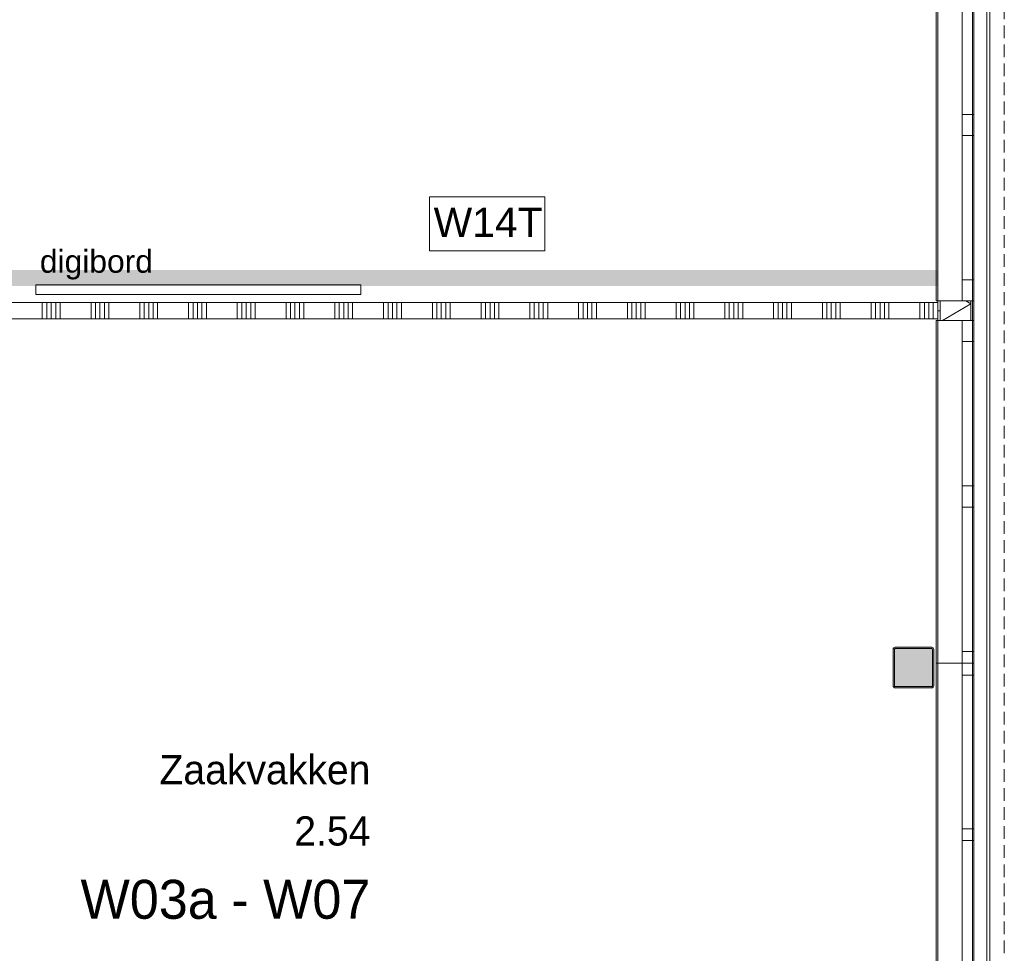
# Model space of a CAD drawing. Header units: millimetres. Extents: x -409 to 257590, y -7854 to 67330.
# Tile 183 of 205: x 93461 to 99519, y 15644 to 21391. Entities that reach past the tile are written whole.
import ezdxf
from ezdxf.enums import TextEntityAlignment as Align

# ---------------------------------------------------------------- set-up
doc = ezdxf.new("R2010")
doc.units = ezdxf.units.MM
doc.header["$MEASUREMENT"] = 0
doc.linetypes.add('B0702', pattern=[117.37, 78.119999, -39.250001])
for name, color, linetype in [('New_21 Buitenwanden', 7, 'Continuous'), ('New_21 Buitenwanden Doorsnede-arcering', 7, 'Continuous'), ('New_21 Buitenwanden Laagscheidingslijnen', 7, 'Continuous'), ('New_21 Buitenwanden Ramen', 7, 'Continuous'), ('New_22 NC Binnenwanden', 7, 'Continuous'), ('New_22 NC Binnenwanden Doorsnede-arcering', 7, 'Continuous'), ('New_23 Vloeren', 7, 'Continuous'), ('New_41 Buitenwandafwerking houten latten', 7, 'Continuous'), ('New_72 Vaste Inrichting', 7, 'Continuous'), ('New_info tekst digiborden', 7, 'Continuous'), ('New_Info Wandafwerking aanduiding', 7, 'Continuous'), ('New_Info Wandafwerking aanduiding Doorsnede-arcering', 7, 'Continuous'), ('New_Z Ruimtefuncties', 7, 'Continuous'), ('New_Z Ruimtefuncties Zone omranding', 7, 'Continuous'), ('New_Z Ruimtefuncties Zone tekst', 7, 'Continuous'), ('S-COLS-____-OTLN.RVT S', 7, 'Continuous'), ('S-COLS-____-OTLN.RVT S 2D arcering', 7, 'Continuous')]:
    doc.layers.add(name, color=color, linetype=linetype)
doc.styles.add('GENERATED_STYLE_1', font='txt')
doc.styles.add('GENERATED_STYLE_2', font='txt')

# ---------------------------------------------------------------- blocks, each defined once
blk = doc.blocks.new('Slab_1_2', base_point=(0, 42578.3))
at = {"layer": 'New_23 Vloeren', "color": 1, "linetype": 'Continuous', "lineweight": 0, "flags": 128}
blk.add_lwpolyline([(61758.1, 8599), (73460, 8599), (73460, 0), (99110, 0), (99110, 26125), (66860, 26125), (61760, 26125)], dxfattribs=at)
blk = doc.blocks.new('Wall_209_2', base_point=(99110, 26125))
at = {"layer": 'New_21 Buitenwanden', "color": 8, "linetype": 'Continuous', "lineweight": 0, "true_color": 0x778488}
for p, q in [((99412, -214), (99412, 26339)), ((99324, -144), (99324, 26269))]:
    blk.add_line(p, q, dxfattribs=at)
at = {"layer": 'New_21 Buitenwanden', "color": 8, "linetype": 'Continuous', "lineweight": 0, "true_color": 0x778488, "flags": 128}
for points in [[(99430, -320), (99430, 26427)], [(99110, 26125), (99110, 0)]]:
    blk.add_lwpolyline(points, dxfattribs=at)
blk = doc.blocks.new('Notitiebord 22 KM')
at = {"layer": 'New_72 Vaste Inrichting', "color": 253, "linetype": 'Continuous', "lineweight": 0, "true_color": 0x99a3a6}
for p, q in [((2000, 60), (0, 60)), ((0, 60), (0, 0)), ((0, 0), (2000, 0)), ((2000, 0), (2000, 60))]:
    blk.add_line(p, q, dxfattribs=at)
blk = doc.blocks.new('Column 365[48]_2', base_point=(0.5, 3))
at = {"layer": 'S-COLS-____-OTLN.RVT S 2D arcering', "linetype": 'Continuous', "lineweight": 0, "true_color": 0x778488}
h = blk.add_hatch(color=8, dxfattribs=at)
h.paths.add_polyline_path([(98835.5, 17291), (98836.5, 17286), (98839.3, 17281.8), (98843.5, 17278.9), (98848.5, 17278), (99072.5, 17278), (99077.5, 17278.9), (99081.7, 17281.8), (99084.5, 17286), (99085.5, 17291), (99085.5, 17515), (99084.5, 17519.9), (99081.7, 17524.1), (99077.5, 17527), (99072.5, 17528), (98848.5, 17528), (98843.5, 17527), (98839.3, 17524.1), (98836.5, 17519.9), (98835.5, 17515)])
h.paths.add_polyline_path([(99072.5, 17286), (98848.5, 17286), (98846.6, 17286.3), (98845, 17287.4), (98843.9, 17289), (98843.5, 17291), (98843.5, 17515), (98843.9, 17516.9), (98845, 17518.5), (98846.6, 17519.6), (98848.5, 17520), (99072.5, 17520), (99074.4, 17519.6), (99076.1, 17518.5), (99077.1, 17516.9), (99077.5, 17515), (99077.5, 17291), (99077.1, 17289), (99076.1, 17287.4), (99074.4, 17286.3)], flags=0)
blk.add_hatch(color=8, dxfattribs=at).paths.add_polyline_path([(99072.5, 17520), (98848.5, 17520), (98846.6, 17519.6), (98845, 17518.5), (98843.9, 17516.9), (98843.5, 17515), (98843.5, 17291), (98843.9, 17289), (98845, 17287.4), (98846.6, 17286.3), (98848.5, 17286), (99072.5, 17286), (99074.4, 17286.3), (99076.1, 17287.4), (99077.1, 17289), (99077.5, 17291), (99077.5, 17515), (99077.1, 17516.9), (99076.1, 17518.5), (99074.4, 17519.6)])
at = {"layer": 'S-COLS-____-OTLN.RVT S', "color": 1, "linetype": 'Continuous', "lineweight": 0}
for p, q in [((98836.5, 17519.9), (98835.5, 17515)), ((98835.5, 17515), (98835.5, 17291)), ((98839.3, 17524.1), (98836.5, 17519.9)), ((98843.5, 17527), (98839.3, 17524.1)), ((98848.5, 17528), (98843.5, 17527)), ((98843.5, 17515), (98843.9, 17516.9)), ((98843.5, 17291), (98843.5, 17515)), ((98843.9, 17516.9), (98845, 17518.5)), ((98845, 17518.5), (98846.6, 17519.6)), ((98846.6, 17519.6), (98848.5, 17520)), ((99072.5, 17528), (98848.5, 17528)), ((98848.5, 17520), (99072.5, 17520)), ((99077.5, 17527), (99072.5, 17528)), ((99072.5, 17520), (99074.4, 17519.6)), ((99074.4, 17519.6), (99076.1, 17518.5)), ((99076.1, 17518.5), (99077.1, 17516.9)), ((99077.1, 17516.9), (99077.5, 17515)), ((99081.7, 17524.1), (99077.5, 17527)), ((99077.5, 17515), (99077.5, 17291)), ((99084.5, 17519.9), (99081.7, 17524.1)), ((99085.5, 17515), (99084.5, 17519.9)), ((99085.5, 17291), (99085.5, 17515)), ((98835.5, 17291), (98836.5, 17286)), ((98836.5, 17286), (98839.3, 17281.8)), ((98839.3, 17281.8), (98843.5, 17278.9)), ((98843.9, 17289), (98843.5, 17291)), ((98843.5, 17278.9), (98848.5, 17278)), ((98845, 17287.4), (98843.9, 17289)), ((98846.6, 17286.3), (98845, 17287.4)), ((98848.5, 17286), (98846.6, 17286.3)), ((99072.5, 17286), (98848.5, 17286)), ((98848.5, 17278), (99072.5, 17278)), ((99074.4, 17286.3), (99072.5, 17286)), ((99072.5, 17278), (99077.5, 17278.9)), ((99076.1, 17287.4), (99074.4, 17286.3)), ((99077.1, 17289), (99076.1, 17287.4)), ((99077.5, 17291), (99077.1, 17289)), ((99077.5, 17278.9), (99081.7, 17281.8)), ((99081.7, 17281.8), (99084.5, 17286)), ((99084.5, 17286), (99085.5, 17291))]:
    blk.add_line(p, q, dxfattribs=at)
blk = doc.blocks.new('Zaakvakken_2.54_58_2', base_point=(94704.9, 16340.4))
at = {"layer": 'New_Z Ruimtefuncties Zone tekst', "color": 2, "lineweight": 0}
for tag, height, style, p in [('DUMMY_938', 180, 'GENERATED_STYLE_1', (95618.9, 16906.1)), ('ROOM_NAME', 180, 'GENERATED_STYLE_1', (95618.9, 16865)), ('ROOM_NUMBER', 180, 'GENERATED_STYLE_1', (95618.9, 16487.8)), ('DUMMY_939', 180, 'GENERATED_STYLE_1', (95618.9, 16529)), ('stWallCovering', 240, 'GENERATED_STYLE_2', (95618.9, 16097))]:
    blk.add_attdef(tag, text='', height=height, dxfattribs=dict(at, style=style)).set_placement(p, align=Align.TOP_RIGHT)
at = {"layer": 'New_Z Ruimtefuncties Zone tekst', "color": 2, "lineweight": 0, "style": 'GENERATED_STYLE_2'}
blk.add_attdef('DUMMY_940', text='', height=240, dxfattribs=at).set_placement((93791, 16151.8), align=Align.TOP_LEFT)
blk = doc.blocks.new('*X2066')
at = {"layer": 'New_22 NC Binnenwanden Doorsnede-arcering', "color": 254, "linetype": 'Continuous', "lineweight": 0, "true_color": 0xe9ebeb}
for p, q in [((90000, 19650), (90000, 19615.1)), ((90027.4, 19650), (90027.4, 19615.1)), ((90054.9, 19650), (90054.9, 19615.1)), ((90082.3, 19650), (90082.3, 19615.1)), ((90109.7, 19650), (90109.7, 19615.1)), ((90300, 19650), (90300, 19615.1)), ((90327.4, 19650), (90327.4, 19615.1)), ((90354.9, 19650), (90354.9, 19615.1)), ((90382.3, 19650), (90382.3, 19615.1)), ((90409.7, 19650), (90409.7, 19615.1)), ((90600, 19650), (90600, 19615.1)), ((90627.4, 19650), (90627.4, 19615.1)), ((90654.9, 19650), (90654.9, 19615.1)), ((90682.3, 19650), (90682.3, 19615.1)), ((90709.7, 19650), (90709.7, 19615.1)), ((90900, 19650), (90900, 19615.1)), ((90927.4, 19650), (90927.4, 19615.1)), ((90954.9, 19650), (90954.9, 19615.1)), ((90982.3, 19650), (90982.3, 19615.1)), ((91009.7, 19650), (91009.7, 19615.1)), ((91200, 19650), (91200, 19615.1)), ((91227.4, 19650), (91227.4, 19615.1)), ((91254.9, 19650), (91254.9, 19615.1)), ((91282.3, 19650), (91282.3, 19615.1)), ((91309.7, 19650), (91309.7, 19615.1)), ((91500, 19650), (91500, 19615.1)), ((91527.4, 19650), (91527.4, 19615.1)), ((91554.9, 19650), (91554.9, 19615.1)), ((91582.3, 19650), (91582.3, 19615.1)), ((91609.7, 19650), (91609.7, 19615.1)), ((91800, 19650), (91800, 19615.1)), ((91827.4, 19650), (91827.4, 19615.1)), ((91854.9, 19650), (91854.9, 19615.1)), ((91882.3, 19650), (91882.3, 19615.1)), ((91909.7, 19650), (91909.7, 19615.1)), ((92100, 19650), (92100, 19615.1)), ((92127.4, 19650), (92127.4, 19615.1)), ((92154.9, 19650), (92154.9, 19615.1)), ((92182.3, 19650), (92182.3, 19615.1)), ((92209.7, 19650), (92209.7, 19615.1)), ((92400, 19650), (92400, 19615.1)), ((92427.4, 19650), (92427.4, 19615.1)), ((92454.9, 19650), (92454.9, 19615.1)), ((92482.3, 19650), (92482.3, 19615.1)), ((92509.7, 19650), (92509.7, 19615.1)), ((92700, 19650), (92700, 19615.1)), ((92727.4, 19650), (92727.4, 19615.1)), ((92754.9, 19650), (92754.9, 19615.1)), ((92782.3, 19650), (92782.3, 19615.1)), ((92809.7, 19650), (92809.7, 19615.1)), ((93000, 19650), (93000, 19615.1)), ((93027.4, 19650), (93027.4, 19615.1)), ((93054.9, 19650), (93054.9, 19615.1)), ((93082.3, 19650), (93082.3, 19615.1)), ((93109.7, 19650), (93109.7, 19615.1)), ((93300, 19650), (93300, 19615.1)), ((93327.4, 19650), (93327.4, 19615.1)), ((93354.9, 19650), (93354.9, 19615.1)), ((93382.3, 19650), (93382.3, 19615.1)), ((93409.7, 19650), (93409.7, 19615.1)), ((93600, 19650), (93600, 19615.1)), ((93627.4, 19650), (93627.4, 19615.1)), ((93654.9, 19650), (93654.9, 19615.1)), ((93682.3, 19650), (93682.3, 19615.1)), ((93709.7, 19650), (93709.7, 19615.1)), ((93900, 19650), (93900, 19615.1)), ((93927.4, 19650), (93927.4, 19615.1)), ((93954.9, 19650), (93954.9, 19615.1)), ((93982.3, 19650), (93982.3, 19615.1)), ((94009.7, 19650), (94009.7, 19615.1)), ((94200, 19650), (94200, 19615.1)), ((94227.4, 19650), (94227.4, 19615.1)), ((94254.9, 19650), (94254.9, 19615.1)), ((94282.3, 19650), (94282.3, 19615.1)), ((94309.7, 19650), (94309.7, 19615.1)), ((94500, 19650), (94500, 19615.1)), ((94527.4, 19650), (94527.4, 19615.1)), ((94554.9, 19650), (94554.9, 19615.1)), ((94582.3, 19650), (94582.3, 19615.1)), ((94609.7, 19650), (94609.7, 19615.1)), ((94800, 19650), (94800, 19615.1)), ((94827.4, 19650), (94827.4, 19615.1)), ((94854.9, 19650), (94854.9, 19615.1)), ((94882.3, 19650), (94882.3, 19615.1)), ((94909.7, 19650), (94909.7, 19615.1)), ((95100, 19650), (95100, 19615.1)), ((95127.4, 19650), (95127.4, 19615.1)), ((95154.9, 19650), (95154.9, 19615.1)), ((95182.3, 19650), (95182.3, 19615.1)), ((95209.7, 19650), (95209.7, 19615.1)), ((95400, 19650), (95400, 19615.1)), ((95427.4, 19650), (95427.4, 19615.1)), ((95454.9, 19650), (95454.9, 19615.1)), ((95482.3, 19650), (95482.3, 19615.1)), ((95509.7, 19650), (95509.7, 19615.1)), ((95700, 19650), (95700, 19615.1)), ((95727.4, 19650), (95727.4, 19615.1)), ((95754.9, 19650), (95754.9, 19615.1)), ((95782.3, 19650), (95782.3, 19615.1)), ((95809.7, 19650), (95809.7, 19615.1)), ((96000, 19650), (96000, 19615.1)), ((96027.4, 19650), (96027.4, 19615.1)), ((96054.9, 19650), (96054.9, 19615.1)), ((96082.3, 19650), (96082.3, 19615.1)), ((96109.7, 19650), (96109.7, 19615.1)), ((96300, 19650), (96300, 19615.1)), ((96327.4, 19650), (96327.4, 19615.1)), ((96354.9, 19650), (96354.9, 19615.1)), ((96382.3, 19650), (96382.3, 19615.1)), ((96409.7, 19650), (96409.7, 19615.1)), ((96600, 19650), (96600, 19615.1)), ((96627.4, 19650), (96627.4, 19615.1)), ((96654.9, 19650), (96654.9, 19615.1)), ((96682.3, 19650), (96682.3, 19615.1)), ((96709.7, 19650), (96709.7, 19615.1)), ((96900, 19650), (96900, 19615.1)), ((96927.4, 19650), (96927.4, 19615.1)), ((96954.9, 19650), (96954.9, 19615.1)), ((96982.3, 19650), (96982.3, 19615.1)), ((97009.7, 19650), (97009.7, 19615.1)), ((97200, 19650), (97200, 19615.1)), ((97227.4, 19650), (97227.4, 19615.1)), ((97254.9, 19650), (97254.9, 19615.1)), ((97282.3, 19650), (97282.3, 19615.1)), ((97309.7, 19650), (97309.7, 19615.1)), ((97500, 19650), (97500, 19615.1)), ((97527.4, 19650), (97527.4, 19615.1)), ((97554.9, 19650), (97554.9, 19615.1)), ((97582.3, 19650), (97582.3, 19615.1)), ((97609.7, 19650), (97609.7, 19615.1)), ((97800, 19650), (97800, 19615.1)), ((97827.4, 19650), (97827.4, 19615.1)), ((97854.9, 19650), (97854.9, 19615.1)), ((97882.3, 19650), (97882.3, 19615.1)), ((97909.7, 19650), (97909.7, 19615.1)), ((98100, 19650), (98100, 19615.1)), ((98127.4, 19650), (98127.4, 19615.1)), ((98154.9, 19650), (98154.9, 19615.1)), ((98182.3, 19650), (98182.3, 19615.1)), ((98209.7, 19650), (98209.7, 19615.1)), ((98400, 19650), (98400, 19615.1)), ((98427.4, 19650), (98427.4, 19615.1)), ((98454.9, 19650), (98454.9, 19615.1)), ((98482.3, 19650), (98482.3, 19615.1)), ((98509.7, 19650), (98509.7, 19615.1)), ((98700, 19650), (98700, 19615.1)), ((98727.4, 19650), (98727.4, 19615.1)), ((98754.9, 19650), (98754.9, 19615.1)), ((98782.3, 19650), (98782.3, 19615.1)), ((98809.7, 19650), (98809.7, 19615.1)), ((99000, 19650), (99000, 19615.1)), ((99027.4, 19650), (99027.4, 19615.1)), ((99054.9, 19650), (99054.9, 19615.1)), ((99082.3, 19650), (99082.3, 19615.1)), ((99109.7, 19650), (99109.7, 19615.1)), ((90000, 19615.1), (90000, 19550)), ((90027.4, 19615.1), (90027.4, 19550)), ((90054.9, 19615.1), (90054.9, 19550)), ((90082.3, 19615.1), (90082.3, 19550)), ((90109.7, 19615.1), (90109.7, 19550)), ((90300, 19615.1), (90300, 19550)), ((90327.4, 19615.1), (90327.4, 19550)), ((90354.9, 19615.1), (90354.9, 19550)), ((90382.3, 19615.1), (90382.3, 19550)), ((90409.7, 19615.1), (90409.7, 19550)), ((90600, 19615.1), (90600, 19550)), ((90627.4, 19615.1), (90627.4, 19550)), ((90654.9, 19615.1), (90654.9, 19550)), ((90682.3, 19615.1), (90682.3, 19550)), ((90709.7, 19615.1), (90709.7, 19550)), ((90900, 19615.1), (90900, 19550)), ((90927.4, 19615.1), (90927.4, 19550)), ((90954.9, 19615.1), (90954.9, 19550)), ((90982.3, 19615.1), (90982.3, 19550)), ((91009.7, 19615.1), (91009.7, 19550)), ((91200, 19615.1), (91200, 19550)), ((91227.4, 19615.1), (91227.4, 19550)), ((91254.9, 19615.1), (91254.9, 19550)), ((91282.3, 19615.1), (91282.3, 19550)), ((91309.7, 19615.1), (91309.7, 19550)), ((91500, 19615.1), (91500, 19550)), ((91527.4, 19615.1), (91527.4, 19550)), ((91554.9, 19615.1), (91554.9, 19550)), ((91582.3, 19615.1), (91582.3, 19550)), ((91609.7, 19615.1), (91609.7, 19550)), ((91800, 19615.1), (91800, 19550)), ((91827.4, 19615.1), (91827.4, 19550)), ((91854.9, 19615.1), (91854.9, 19550)), ((91882.3, 19615.1), (91882.3, 19550)), ((91909.7, 19615.1), (91909.7, 19550)), ((92100, 19615.1), (92100, 19550)), ((92127.4, 19615.1), (92127.4, 19550)), ((92154.9, 19615.1), (92154.9, 19550)), ((92182.3, 19615.1), (92182.3, 19550)), ((92209.7, 19615.1), (92209.7, 19550)), ((92400, 19615.1), (92400, 19550)), ((92427.4, 19615.1), (92427.4, 19550)), ((92454.9, 19615.1), (92454.9, 19550)), ((92482.3, 19615.1), (92482.3, 19550)), ((92509.7, 19615.1), (92509.7, 19550)), ((92700, 19615.1), (92700, 19550)), ((92727.4, 19615.1), (92727.4, 19550)), ((92754.9, 19615.1), (92754.9, 19550)), ((92782.3, 19615.1), (92782.3, 19550)), ((92809.7, 19615.1), (92809.7, 19550)), ((93000, 19615.1), (93000, 19550)), ((93027.4, 19615.1), (93027.4, 19550)), ((93054.9, 19615.1), (93054.9, 19550)), ((93082.3, 19615.1), (93082.3, 19550)), ((93109.7, 19615.1), (93109.7, 19550)), ((93300, 19615.1), (93300, 19550)), ((93327.4, 19615.1), (93327.4, 19550)), ((93354.9, 19615.1), (93354.9, 19550)), ((93382.3, 19615.1), (93382.3, 19550)), ((93409.7, 19615.1), (93409.7, 19550)), ((93600, 19615.1), (93600, 19550)), ((93627.4, 19615.1), (93627.4, 19550)), ((93654.9, 19615.1), (93654.9, 19550)), ((93682.3, 19615.1), (93682.3, 19550)), ((93709.7, 19615.1), (93709.7, 19550)), ((93900, 19615.1), (93900, 19550)), ((93927.4, 19615.1), (93927.4, 19550)), ((93954.9, 19615.1), (93954.9, 19550)), ((93982.3, 19615.1), (93982.3, 19550)), ((94009.7, 19615.1), (94009.7, 19550)), ((94200, 19615.1), (94200, 19550)), ((94227.4, 19615.1), (94227.4, 19550)), ((94254.9, 19615.1), (94254.9, 19550)), ((94282.3, 19615.1), (94282.3, 19550)), ((94309.7, 19615.1), (94309.7, 19550)), ((94500, 19615.1), (94500, 19550)), ((94527.4, 19615.1), (94527.4, 19550)), ((94554.9, 19615.1), (94554.9, 19550)), ((94582.3, 19615.1), (94582.3, 19550)), ((94609.7, 19615.1), (94609.7, 19550)), ((94800, 19615.1), (94800, 19550)), ((94827.4, 19615.1), (94827.4, 19550)), ((94854.9, 19615.1), (94854.9, 19550)), ((94882.3, 19615.1), (94882.3, 19550)), ((94909.7, 19615.1), (94909.7, 19550)), ((95100, 19615.1), (95100, 19550)), ((95127.4, 19615.1), (95127.4, 19550)), ((95154.9, 19615.1), (95154.9, 19550)), ((95182.3, 19615.1), (95182.3, 19550)), ((95209.7, 19615.1), (95209.7, 19550)), ((95400, 19615.1), (95400, 19550)), ((95427.4, 19615.1), (95427.4, 19550)), ((95454.9, 19615.1), (95454.9, 19550)), ((95482.3, 19615.1), (95482.3, 19550)), ((95509.7, 19615.1), (95509.7, 19550)), ((95700, 19615.1), (95700, 19550)), ((95727.4, 19615.1), (95727.4, 19550)), ((95754.9, 19615.1), (95754.9, 19550)), ((95782.3, 19615.1), (95782.3, 19550)), ((95809.7, 19615.1), (95809.7, 19550)), ((96000, 19615.1), (96000, 19550)), ((96027.4, 19615.1), (96027.4, 19550)), ((96054.9, 19615.1), (96054.9, 19550)), ((96082.3, 19615.1), (96082.3, 19550)), ((96109.7, 19615.1), (96109.7, 19550)), ((96300, 19615.1), (96300, 19550)), ((96327.4, 19615.1), (96327.4, 19550)), ((96354.9, 19615.1), (96354.9, 19550)), ((96382.3, 19615.1), (96382.3, 19550)), ((96409.7, 19615.1), (96409.7, 19550)), ((96600, 19615.1), (96600, 19550)), ((96627.4, 19615.1), (96627.4, 19550)), ((96654.9, 19615.1), (96654.9, 19550)), ((96682.3, 19615.1), (96682.3, 19550)), ((96709.7, 19615.1), (96709.7, 19550)), ((96900, 19615.1), (96900, 19550)), ((96927.4, 19615.1), (96927.4, 19550)), ((96954.9, 19615.1), (96954.9, 19550)), ((96982.3, 19615.1), (96982.3, 19550)), ((97009.7, 19615.1), (97009.7, 19550)), ((97200, 19615.1), (97200, 19550)), ((97227.4, 19615.1), (97227.4, 19550)), ((97254.9, 19615.1), (97254.9, 19550)), ((97282.3, 19615.1), (97282.3, 19550)), ((97309.7, 19615.1), (97309.7, 19550)), ((97500, 19615.1), (97500, 19550)), ((97527.4, 19615.1), (97527.4, 19550)), ((97554.9, 19615.1), (97554.9, 19550)), ((97582.3, 19615.1), (97582.3, 19550)), ((97609.7, 19615.1), (97609.7, 19550)), ((97800, 19615.1), (97800, 19550)), ((97827.4, 19615.1), (97827.4, 19550)), ((97854.9, 19615.1), (97854.9, 19550)), ((97882.3, 19615.1), (97882.3, 19550)), ((97909.7, 19615.1), (97909.7, 19550)), ((98100, 19615.1), (98100, 19550)), ((98127.4, 19615.1), (98127.4, 19550)), ((98154.9, 19615.1), (98154.9, 19550)), ((98182.3, 19615.1), (98182.3, 19550)), ((98209.7, 19615.1), (98209.7, 19550)), ((98400, 19615.1), (98400, 19550)), ((98427.4, 19615.1), (98427.4, 19550)), ((98454.9, 19615.1), (98454.9, 19550)), ((98482.3, 19615.1), (98482.3, 19550)), ((98509.7, 19615.1), (98509.7, 19550)), ((98700, 19615.1), (98700, 19550)), ((98727.4, 19615.1), (98727.4, 19550)), ((98754.9, 19615.1), (98754.9, 19550)), ((98782.3, 19615.1), (98782.3, 19550)), ((98809.7, 19615.1), (98809.7, 19550)), ((99000, 19615.1), (99000, 19550)), ((99027.4, 19615.1), (99027.4, 19550)), ((99054.9, 19615.1), (99054.9, 19550)), ((99082.3, 19615.1), (99082.3, 19550)), ((99109.7, 19615.1), (99109.7, 19550))]:
    blk.add_line(p, q, dxfattribs=at)
blk = doc.blocks.new('Wall_470_2', base_point=(89810, 19550))
at = {"layer": 'New_22 NC Binnenwanden', "color": 8, "linetype": 'Continuous', "lineweight": 0, "true_color": 0x778488, "flags": 128}
for points in [[(99110, 19650), (89810, 19650)], [(89810, 19550), (89810, 19650)], [(99110, 19550), (99110, 19650)], [(89810, 19550), (99110, 19550)]]:
    blk.add_lwpolyline(points, dxfattribs=at)
at = {"layer": 'New_22 NC Binnenwanden', "color": 8, "lineweight": 0, "true_color": 0x778488}
blk.add_blockref('*X2066', (0, 0), dxfattribs=at)
blk = doc.blocks.new('Curtain Wall_90_2')
at = {"layer": 'New_41 Buitenwandafwerking houten latten', "color": 253, "linetype": 'B0702', "lineweight": 0, "true_color": 0x99a3a6, "flags": 128}
blk.add_lwpolyline([(99519.5, 15644.5), (99519.5, 15692), (99519.5, 15792), (99519.5, 15892), (99519.5, 15992), (99519.5, 16039.5), (99519.5, 16139.5), (99519.4, 16239.5), (99519.4, 16339.5), (99519.4, 16387), (99519.4, 16487), (99519.4, 16587), (99519.4, 16687), (99519.4, 16734.5), (99519.4, 16834.5), (99519.4, 16934.5), (99519.4, 17034.5), (99519.4, 17082), (99519.4, 17182), (99519.4, 17282), (99519.4, 17382), (99519.4, 17429.5), (99519.4, 17529.5), (99519.4, 17629.5), (99519.4, 17729.5), (99519.4, 17777), (99519.4, 17877), (99519.4, 17977), (99519.4, 18077), (99519.4, 18124.5), (99519.4, 18224.5), (99519.4, 18324.5), (99519.4, 18424.5), (99519.4, 18472), (99519.4, 18572), (99519.4, 18672), (99519.4, 18772), (99519.4, 18819.5), (99519.4, 18919.5), (99519.4, 19019.5), (99519.4, 19119.5), (99519.4, 19167), (99519.4, 19267), (99519.4, 19367), (99519.4, 19467), (99519.4, 19514.5), (99519.4, 19614.5), (99519.4, 19714.5), (99519.4, 19814.5), (99519.4, 19862), (99519.4, 19962), (99519.4, 20062), (99519.4, 20162), (99519.3, 20209.5), (99519.3, 20309.5), (99519.3, 20409.5), (99519.3, 20509.5), (99519.3, 20557), (99519.3, 20657), (99519.3, 20757), (99519.3, 20857), (99519.3, 20904.5), (99519.3, 21004.5), (99519.3, 21104.5), (99519.3, 21204.5), (99519.3, 21252), (99519.3, 21352), (99519.3, 21452), (99519.3, 21552), (99519.3, 21599.5), (99519.3, 21699.5), (99519.3, 21799.5), (99519.3, 21899.5), (99519.3, 21947), (99519.3, 22047), (99519.3, 22147), (99519.3, 22247), (99519.3, 22294.5), (99519.3, 22394.5), (99519.3, 22494.5), (99519.3, 22594.5), (99519.3, 22642), (99519.3, 22742), (99519.3, 22842), (99519.3, 22942), (99519.3, 22989.5), (99519.3, 23089.5), (99519.3, 23189.5), (99519.3, 23289.5), (99519.3, 23337), (99519.3, 23437), (99519.3, 23537), (99519.3, 23637), (99519.3, 23684.5), (99519.3, 23784.5), (99519.3, 23884.5), (99519.3, 23984.5), (99519.3, 24032), (99519.3, 24132), (99519.2, 24232), (99519.2, 24332), (99519.2, 24379.5), (99519.2, 24479.5), (99519.2, 24579.5), (99519.2, 24679.5), (99519.2, 24727), (99519.2, 24827), (99519.2, 24927), (99519.2, 25027), (99519.2, 25074.5), (99519.2, 25174.5), (99519.2, 25274.5), (99519.2, 25374.5), (99519.2, 25422), (99519.2, 25522), (99519.2, 25622), (99519.2, 25722), (99519.2, 25769.5), (99519.2, 25869.5), (99519.2, 25969.5), (99519.2, 26069.5), (99519.2, 26117)], dxfattribs=at)
blk = doc.blocks.new('*X2272')
at = {"layer": 'New_21 Buitenwanden Doorsnede-arcering', "color": 254, "linetype": 'Continuous', "lineweight": 0, "true_color": 0xe9ebeb}
for q in [(99138.3, 19540), (99281.9, 19660)]:
    blk.add_line((99314, 19641.5), q, dxfattribs=at)
blk = doc.blocks.new('Rnx horizontaal 22_31')
at = {"layer": 'New_21 Buitenwanden Ramen', "color": 1, "linetype": 'Continuous', "lineweight": 0}
for p, q in [((-1055, 150), (-1055, 160)), ((-1055, 160), (1055, 160)), ((1055, 160), (1055, 150)), ((-1055, 0), (-982, 0)), ((-982, 0), (-982, -72)), ((-982, 0), (-36.5, 0)), ((-36.5, -72), (-36.5, 0)), ((-36.5, 0), (0, 0)), ((0, 0), (36.5, 0)), ((36.5, 0), (36.5, -72)), ((36.5, 0), (982, 0)), ((982, -72), (982, 0)), ((982, 0), (1055, 0)), ((-982, -72), (-1055, -72)), ((-36.5, -72), (-982, -72)), ((0, -72), (-36.5, -72)), ((36.5, -72), (0, -72)), ((982, -72), (36.5, -72)), ((1055, -72), (982, -72))]:
    blk.add_line(p, q, dxfattribs=at)
at = {"layer": 'New_21 Buitenwanden Ramen', "color": 9, "linetype": 'Continuous', "lineweight": 0}
for p, q in [((-1055, 135), (-1055, 150)), ((-1055, 0), (-1055, 135)), ((1055, 135), (1055, 150)), ((1055, 0), (1055, 135)), ((-1055, -54), (-1055, 0)), ((-1055, -54), (-1055, 0)), ((1055, -54), (1055, 0)), ((1055, -54), (1055, 0)), ((-1055, -72), (-1055, -54)), ((-1055, -72), (-1055, -54)), ((1055, -72), (1055, -54)), ((1055, -72), (1055, -54))]:
    blk.add_line(p, q, dxfattribs=at)
blk = doc.blocks.new('Rnx horizontaal 22_32')
at = {"layer": 'New_21 Buitenwanden Ramen', "color": 1, "linetype": 'Continuous', "lineweight": 0}
for p, q in [((-1055, 150), (-1055, 160)), ((-1055, 160), (1055, 160)), ((1055, 160), (1055, 150)), ((-1055, 0), (-982, 0)), ((-982, 0), (-982, -72)), ((-982, 0), (-93.5, 0)), ((-93.5, -72), (-93.5, 0)), ((-93.5, 0), (-57, 0)), ((-57, 0), (36.5, 0)), ((36.5, 0), (36.5, -72)), ((36.5, 0), (925, 0)), ((925, -72), (925, 0)), ((925, 0), (1055, 0)), ((-982, -72), (-1055, -72)), ((-93.5, -72), (-982, -72)), ((-57, -72), (-93.5, -72)), ((36.5, -72), (-57, -72)), ((925, -72), (36.5, -72)), ((1055, -72), (925, -72))]:
    blk.add_line(p, q, dxfattribs=at)
at = {"layer": 'New_21 Buitenwanden Ramen', "color": 9, "linetype": 'Continuous', "lineweight": 0}
for p, q in [((-1055, 135), (-1055, 150)), ((-1055, 0), (-1055, 135)), ((1055, 135), (1055, 150)), ((1055, 0), (1055, 135)), ((-1055, -54), (-1055, 0)), ((-1055, -54), (-1055, 0)), ((1055, -54), (1055, 0)), ((1055, -54), (1055, 0)), ((-1055, -72), (-1055, -54)), ((-1055, -72), (-1055, -54)), ((1055, -72), (1055, -54)), ((1055, -72), (1055, -54))]:
    blk.add_line(p, q, dxfattribs=at)
blk = doc.blocks.new('Rnx horizontaal 22_35')
at = {"layer": 'New_21 Buitenwanden Ramen', "color": 1, "linetype": 'Continuous', "lineweight": 0}
for p, q in [((-1055, 150), (-1055, 160)), ((-1055, 160), (1055, 160)), ((1055, 160), (1055, 150)), ((-1055, 0), (-925, 0)), ((-925, 0), (-925, -72)), ((-925, 0), (-36.5, 0)), ((-36.5, -72), (-36.5, 0)), ((-36.5, 0), (57, 0)), ((57, 0), (93.5, 0)), ((93.5, 0), (93.5, -72)), ((93.5, 0), (982, 0)), ((982, -72), (982, 0)), ((982, 0), (1055, 0)), ((-925, -72), (-1055, -72)), ((-36.5, -72), (-925, -72)), ((57, -72), (-36.5, -72)), ((93.5, -72), (57, -72)), ((982, -72), (93.5, -72)), ((1055, -72), (982, -72))]:
    blk.add_line(p, q, dxfattribs=at)
at = {"layer": 'New_21 Buitenwanden Ramen', "color": 9, "linetype": 'Continuous', "lineweight": 0}
for p, q in [((-1055, 135), (-1055, 150)), ((-1055, 0), (-1055, 135)), ((1055, 135), (1055, 150)), ((1055, 0), (1055, 135)), ((-1055, -54), (-1055, 0)), ((-1055, -54), (-1055, 0)), ((1055, -54), (1055, 0)), ((1055, -54), (1055, 0)), ((-1055, -72), (-1055, -54)), ((-1055, -72), (-1055, -54)), ((1055, -72), (1055, -54)), ((1055, -72), (1055, -54))]:
    blk.add_line(p, q, dxfattribs=at)
blk = doc.blocks.new('Wall_502_2', base_point=(99110, 26089))
at = {"layer": 'New_21 Buitenwanden Doorsnede-arcering', "linetype": 'Continuous', "lineweight": 0, "true_color": 0xe9ebeb}
h = blk.add_hatch(dxfattribs=at)
h.set_pattern_fill('930_Lijnen_vert_200_0002', color=254, style=0, pattern_type=2)
h.set_pattern_definition([(180, (0, 0), (0, 200), [])])
h.paths.add_polyline_path([(99125, 19660), (99110, 19660), (99110, 19540), (99125, 19540)])
at = {"layer": 'New_21 Buitenwanden', "color": 8, "linetype": 'Continuous', "lineweight": 0, "true_color": 0x778488}
for p, q in [((99125, 19660), (99110, 19660)), ((99260, 19660), (99125, 19660)), ((99314, 19660), (99260, 19660)), ((99332, 19660), (99314, 19660)), ((99125, 19540), (99110, 19540)), ((99260, 19540), (99125, 19540)), ((99314, 19540), (99260, 19540)), ((99332, 19540), (99314, 19540))]:
    blk.add_line(p, q, dxfattribs=at)
at = {"layer": 'New_21 Buitenwanden', "color": 8, "linetype": 'Continuous', "lineweight": 0, "true_color": 0x778488, "flags": 128}
for points in [[(99110, 19660), (99110, 19540)], [(99332, 19540), (99332, 19660)]]:
    blk.add_lwpolyline(points, dxfattribs=at)
at = {"layer": 'New_21 Buitenwanden Laagscheidingslijnen', "color": 8, "linetype": 'Continuous', "lineweight": 0, "true_color": 0x778488}
for p, q in [((99125, 19660), (99125, 19540)), ((99314, 19540), (99314, 19660))]:
    blk.add_line(p, q, dxfattribs=at)
at = {"layer": 'New_21 Buitenwanden', "color": 8, "lineweight": 0, "true_color": 0x778488}
blk.add_blockref('*X2272', (0, 0), dxfattribs=at)
at = {"layer": 'New_21 Buitenwanden Ramen', "color": 1, "linetype": 'Continuous', "lineweight": 0, "zscale": 1000, "rotation": 90}
for name, p in [('Rnx horizontaal 22_35', (99260, 20715)), ('Rnx horizontaal 22_32', (99260, 18485)), ('Rnx horizontaal 22_31', (99260, 16375))]:
    blk.add_blockref(name, p, dxfattribs=at)
blk = doc.blocks.new('Wall_557_2', base_point=(99110, 19801.3))
at = {"layer": 'New_Info Wandafwerking aanduiding Doorsnede-arcering', "linetype": 'Continuous', "lineweight": 0, "true_color": 0x000000}
blk.add_hatch(color=18, dxfattribs=at).paths.add_polyline_path([(99110, 19851.3), (89810, 19851.3), (89810, 19751.3), (99110, 19751.3)])
at = {"layer": 'New_Info Wandafwerking aanduiding', "color": 9, "linetype": 'Continuous', "lineweight": 0, "flags": 128}
for points in [[(89810, 19751.3), (89810, 19851.3)], [(99110, 19751.3), (99110, 19851.3)]]:
    blk.add_lwpolyline(points, dxfattribs=at)

msp = doc.modelspace()

# ---------------------------------------------------------------- linework, layer by layer
at = {"layer": 'New_Info Wandafwerking aanduiding', "color": 9, "linetype": 'Continuous', "lineweight": 0, "flags": 128}
msp.add_lwpolyline([(95983, 20300.6), (96692.9, 20300.6), (96692.9, 19967.8), (95983, 19967.8)], close=True, dxfattribs=at)
at = {"layer": 'New_Z Ruimtefuncties Zone omranding', "color": 211, "linetype": 'Continuous', "lineweight": 0, "true_color": 0xffaaff, "flags": 128}
for points in [[(89810, 19650), (99110, 19650), (99110, 21875), (99110, 26100), (98835, 26100), (94535, 26100), (89985, 26100), (89810, 26100), (89810, 21875)], [(89810, 17550), (90010, 17550), (90010, 14600), (91410, 14600), (91410, 13200), (99110, 13200), (99110, 17525), (99110, 19550), (89810, 19550)]]:
    msp.add_lwpolyline(points, close=True, dxfattribs=at)

# ---------------------------------------------------------------- block references
at = {"layer": 'New_21 Buitenwanden', "color": 8, "lineweight": 0, "true_color": 0x778488}
for name, p in [('Wall_209_2', (99110, 26125)), ('Wall_502_2', (99110, 26089))]:
    msp.add_blockref(name, p, dxfattribs=at)
at = {"layer": 'New_22 NC Binnenwanden', "color": 8, "lineweight": 0, "true_color": 0x778488}
msp.add_blockref('Wall_470_2', (89810, 19550), dxfattribs=at)
at = {"layer": 'New_23 Vloeren', "color": 1, "linetype": 'Continuous', "lineweight": 0}
msp.add_blockref('Slab_1_2', (0, 42578.3), dxfattribs=at)
at = {"layer": 'New_41 Buitenwandafwerking houten latten', "linetype": 'Continuous', "lineweight": 0}
msp.add_blockref('Curtain Wall_90_2', (0, 0), dxfattribs=at)
at = {"layer": 'New_72 Vaste Inrichting', "color": 1, "linetype": 'Continuous', "lineweight": 0, "xscale": -1, "zscale": 1000}
msp.add_blockref('Notitiebord 22 KM', (95560, 19700), dxfattribs=at)
at = {"layer": 'New_Info Wandafwerking aanduiding', "color": 1, "lineweight": 0}
msp.add_blockref('Wall_557_2', (99110, 19801.3), dxfattribs=at)
at = {"layer": 'New_Z Ruimtefuncties', "color": 2, "linetype": 'Continuous', "lineweight": 0}
msp.add_blockref('Zaakvakken_2.54_58_2', (94704.9, 16340.4), dxfattribs=at).add_auto_attribs({'ROOM_NAME': 'Zaakvakken', 'ROOM_NUMBER': '2.54', 'stWallCovering': 'W03a - W07'})
at = {"layer": 'S-COLS-____-OTLN.RVT S', "color": 1, "linetype": 'Continuous', "lineweight": 0}
msp.add_blockref('Column 365[48]_2', (0.5, 3), dxfattribs=at)

# ---------------------------------------------------------------- texts
at = {"layer": 'New_info tekst digiborden', "color": 2, "linetype": 'Continuous', "lineweight": 0, "insert": (93585, 19882.8), "char_height": 140, "attachment_point": 4, "style": 'GENERATED_STYLE_1'}
msp.add_mtext('\\A1;{\\pql;\\fArial|b0|i0|c0|p38;digibord}', dxfattribs=at)
at = {"layer": 'New_Info Wandafwerking aanduiding', "color": 2, "linetype": 'Continuous', "lineweight": 0, "insert": (96008, 20054.5), "char_height": 180, "attachment_point": 7, "style": 'GENERATED_STYLE_1'}
msp.add_mtext('\\A1;{\\pql;\\fArial|b0|i0|c0|p38;W14\\fArial|b0|i0|c0|p38;T}', dxfattribs=at)

doc.saveas('drawing.dxf')
